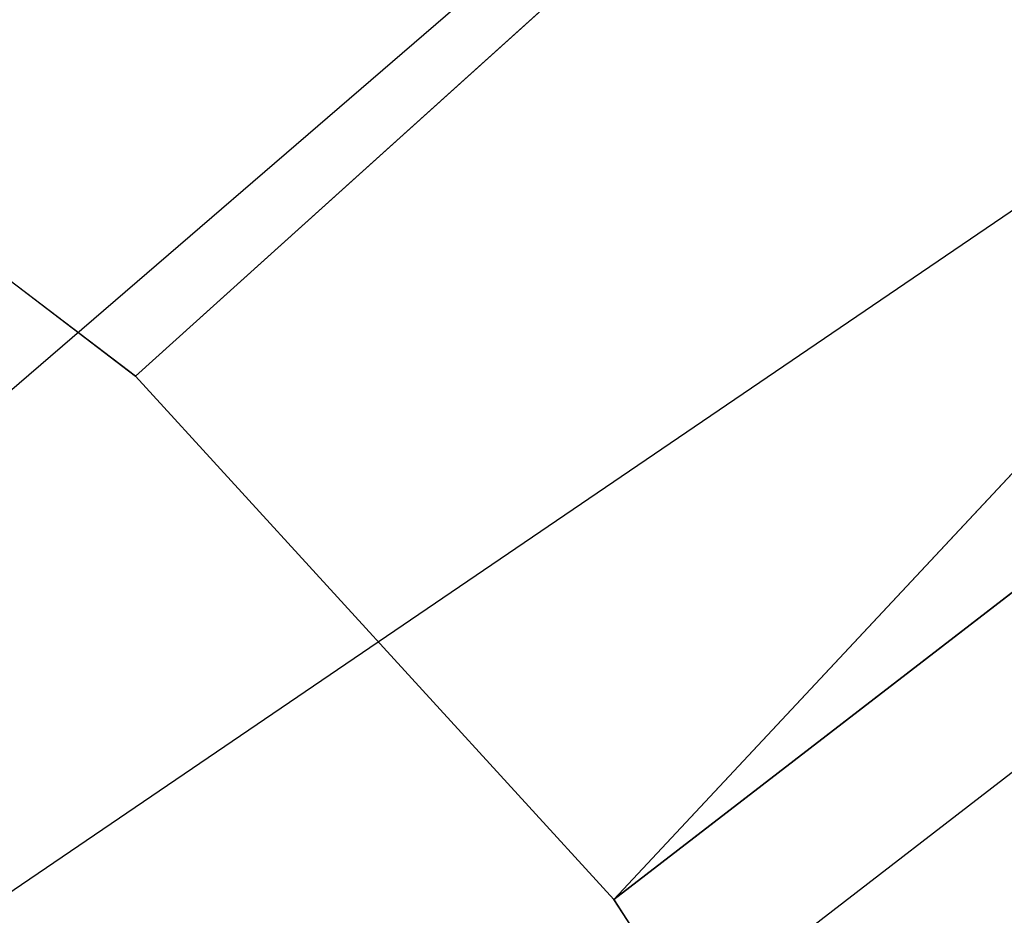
# Model space of a CAD drawing. Extents: x 3.8 to 27.2, y -11.7 to 11.7.
# Tile 52 of 58: x 6.76209 to 6.77166, y -7.33125 to -7.32254. Entities that reach past the tile are written whole.
import ezdxf

# ---------------------------------------------------------------- set-up
doc = ezdxf.new("R2010")
doc.units = 0
doc.header["$MEASUREMENT"] = 0
doc.layers.get('0').update_dxf_attribs({"linetype": 'CONTINUOUS'})

# ---------------------------------------------------------------- blocks, each defined once
blk = doc.blocks.new('LUXORA_ZWIS_MA_Y_STL')
at = {"color": 0}
for p, q in [((6.7632144, -7.3260078, 4.2649063), (6.8231928, -7.2718991, 4.2614503)), ((6.7632144, -7.3260078, 4.2649063), (6.8231928, -7.2718991, 4.2614503)), ((6.7678617, -7.3310984, 4.2667728), (6.8231928, -7.2718991, 4.2614503)), ((6.7678617, -7.3310984, 4.2667728), (6.8231928, -7.2718991, 4.2614503)), ((6.8238939, -7.2728086, 4.2128625), (6.7351039, -7.3493321, 4.2097044)), ((6.8238939, -7.2728086, 4.2128625), (6.7351039, -7.3493321, 4.2097044)), ((6.7678617, -7.3310984, 4.2667728), (6.8311875, -7.2822667, 4.2667728)), ((6.7678617, -7.3310984, 4.2667728), (6.8311875, -7.2822667, 4.2667728)), ((6.8320333, -7.2833636, 4.2081647), (6.7351039, -7.3493321, 4.2097044)), ((6.8320333, -7.2833636, 4.2081647), (6.7351039, -7.3493321, 4.2097044)), ((6.8320333, -7.2833636, 4.2081647), (6.7380163, -7.3558621, 4.2081647)), ((6.8320333, -7.2833636, 4.2081647), (6.7380163, -7.3558621, 4.2081647)), ((6.7580834, -7.3221059, 4.2614503), (6.7632144, -7.3260078, 4.2649063)), ((6.7580834, -7.3221059, 4.2614503), (6.7632144, -7.3260078, 4.2649063)), ((6.7632144, -7.3260078, 4.2649063), (6.7678617, -7.3310984, 4.2667728)), ((6.7632144, -7.3260078, 4.2649063), (6.7678617, -7.3310984, 4.2667728)), ((6.7678617, -7.3310984, 4.2667728), (6.7717551, -7.337083, 4.2669407)), ((6.7678617, -7.3310984, 4.2667728), (6.7717551, -7.337083, 4.2669407))]:
    blk.add_line(p, q, dxfattribs=at)
mesh = blk.add_polyface(dxfattribs=at)
corners = [(6.8157569, -7.2622567, 4.2368551), (6.7336003, -7.3302886, 4.2232168), (6.8180198, -7.2651913, 4.2232168), (6.7387366, -7.3216488, 4.2368551)]
mesh.append_faces([[corners[k] for k in face] for face in [(0, 1, 2), (1, 0, 3)]], dxfattribs={"vtx0": -1, "color": 0})
mesh = blk.add_polyface(dxfattribs=at)
corners = [(6.8231928, -7.2718991, 4.2614503), (6.7632144, -7.3260078, 4.2649063), (6.7580834, -7.3221059, 4.2614503)]
mesh.append_faces([[corners[k] for k in face] for face in [(0, 1, 2)]], dxfattribs={"color": 0})
mesh = blk.add_polyface(dxfattribs=at)
corners = [(6.8231928, -7.2718991, 4.2614503), (6.7678617, -7.3310984, 4.2667728), (6.7632144, -7.3260078, 4.2649063)]
mesh.append_faces([[corners[k] for k in face] for face in [(0, 1, 2)]], dxfattribs={"color": 0})
mesh = blk.add_polyface(dxfattribs=at)
corners = [(6.8311875, -7.2822667, 4.2667728), (6.7678617, -7.3310984, 4.2667728), (6.8231928, -7.2718991, 4.2614503)]
mesh.append_faces([[corners[k] for k in face] for face in [(0, 1, 2)]], dxfattribs={"color": 0})
mesh = blk.add_polyface(dxfattribs=at)
corners = [(6.8311875, -7.2822667, 4.2667728), (6.7717551, -7.337083, 4.2669407), (6.7678617, -7.3310984, 4.2667728)]
mesh.append_faces([[corners[k] for k in face] for face in [(0, 1, 2)]], dxfattribs={"color": 0})
mesh = blk.add_polyface(dxfattribs=at)
corners = [(6.7741628, -7.3675898, 4.2452946), (6.8513873, -7.3084625, 4.2311658), (6.7669678, -7.3735599, 4.2311658), (6.8511831, -7.3081976, 4.2452946)]
mesh.append_faces([[corners[k] for k in face] for face in [(0, 1, 2), (1, 0, 3)]], dxfattribs={"vtx0": -1, "color": 0})

msp = doc.modelspace()

# ---------------------------------------------------------------- block references
at = {"color": 0}
msp.add_blockref('LUXORA_ZWIS_MA_Y_STL', (0, 0), dxfattribs=at)

doc.saveas('drawing.dxf')
